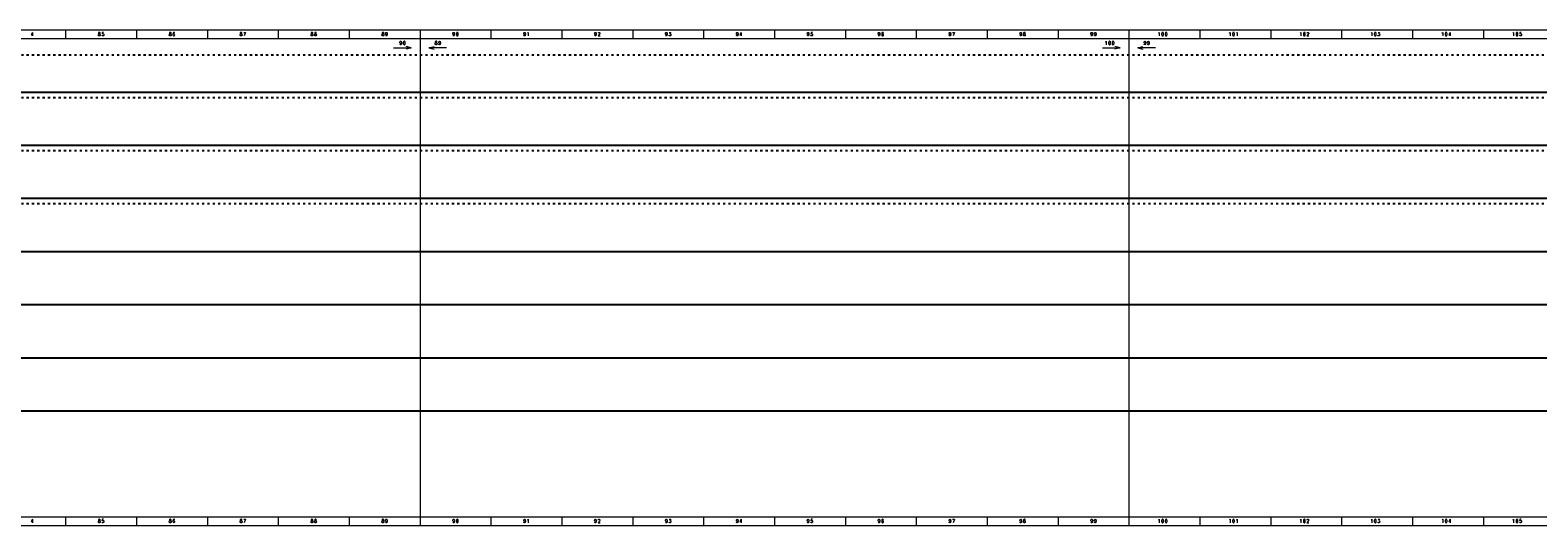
# Model space of a CAD drawing. Header units: millimetres. Extents: x -31 to 6803, y 0 to 664.
# Tile 116 of 119: x 3383 to 4234, y 0 to 280. Entities that reach past the tile are written whole.
import ezdxf
from ezdxf.enums import TextEntityAlignment as Align

# ---------------------------------------------------------------- set-up
doc = ezdxf.new("R2010")
doc.units = ezdxf.units.MM
doc.linetypes.add('ACAD_ISO03W100', pattern=[30, 12, -18])
doc.layers.add('!POMOCNICZE', color=8, linetype='Continuous', plot=False)
doc.layers.add('ramka', color=9, linetype='Continuous', lineweight=20)
doc.styles.add('ROMANS', font='romans.shx', dxfattribs={"width": 0.8})

msp = doc.modelspace()

# ---------------------------------------------------------------- linework, layer by layer
at = {"layer": '!POMOCNICZE', "linetype": 'ACAD_ISO03W100', "ltscale": 0.1}
for p, q in [((3, 266), (6803, 266)), ((3, 242), (6803, 242)), ((3, 212), (6803, 212)), ((3, 182), (6803, 182))]:
    msp.add_line(p, q, dxfattribs=at)
at = {"layer": '!POMOCNICZE'}
for p, q in [((3, 245), (6803, 245)), ((3, 215), (6803, 215)), ((3, 185), (6803, 185)), ((3, 155), (6803, 155)), ((3, 125), (6803, 125)), ((3, 95), (6803, 95)), ((3, 65), (6803, 65))]:
    msp.add_line(p, q, dxfattribs=at)
at = {"layer": 'ramka', "ltscale": 5}
for p, q in [((3603, 280), (3203, 280)), ((3603, 275), (3203, 275)), ((3403, 280), (3403, 280)), ((3403, 280), (3403, 275)), ((3443, 280), (3443, 280)), ((3443, 280), (3443, 275)), ((3483, 280), (3483, 280)), ((3483, 280), (3483, 275)), ((3523, 280), (3523, 275)), ((3523, 280), (3523, 280)), ((3563, 280), (3563, 275)), ((3563, 280), (3563, 280)), ((4003, 280), (3603, 280)), ((3603, 280), (3603, 275)), ((3603, 280), (3603, 280)), ((4003, 275), (3603, 275)), ((3603, 275), (3603, 5)), ((3643, 280), (3643, 275)), ((3643, 280), (3643, 280)), ((3683, 280), (3683, 280)), ((3683, 280), (3683, 275)), ((3723, 280), (3723, 280)), ((3723, 280), (3723, 275)), ((3763, 280), (3763, 280)), ((3763, 280), (3763, 275)), ((3803, 280), (3803, 275)), ((3803, 280), (3803, 280)), ((3843, 280), (3843, 275)), ((3843, 280), (3843, 280)), ((3883, 280), (3883, 275)), ((3883, 280), (3883, 280)), ((3923, 280), (3923, 280)), ((3923, 280), (3923, 275)), ((3963, 280), (3963, 280)), ((3963, 280), (3963, 275)), ((4403, 280), (4003, 280)), ((4003, 280), (4003, 275)), ((4003, 280), (4003, 280)), ((4403, 275), (4003, 275)), ((4003, 275), (4003, 5)), ((4043, 280), (4043, 275)), ((4043, 280), (4043, 280)), ((4083, 280), (4083, 280)), ((4083, 280), (4083, 275)), ((4123, 280), (4123, 280)), ((4123, 280), (4123, 275)), ((4163, 280), (4163, 280)), ((4163, 280), (4163, 275)), ((4203, 280), (4203, 275)), ((4203, 280), (4203, 280)), ((3603, 5), (3203, 5)), ((3403, 5), (3403, 0)), ((3403, 5), (3403, 5)), ((3443, 5), (3443, 0)), ((3443, 5), (3443, 5)), ((3483, 5), (3483, 0)), ((3483, 5), (3483, 5)), ((3523, 5), (3523, 0)), ((3523, 5), (3523, 5)), ((3563, 5), (3563, 0)), ((3563, 5), (3563, 5)), ((4003, 5), (3603, 5)), ((3603, 5), (3603, 0)), ((3603, 5), (3603, 5)), ((3643, 5), (3643, 0)), ((3643, 5), (3643, 5)), ((3683, 5), (3683, 0)), ((3683, 5), (3683, 5)), ((3723, 5), (3723, 0)), ((3723, 5), (3723, 5)), ((3763, 5), (3763, 0)), ((3763, 5), (3763, 5)), ((3803, 5), (3803, 0)), ((3803, 5), (3803, 5)), ((3843, 5), (3843, 0)), ((3843, 5), (3843, 5)), ((3883, 5), (3883, 0)), ((3883, 5), (3883, 5)), ((3923, 5), (3923, 0)), ((3923, 5), (3923, 5)), ((3963, 5), (3963, 0)), ((3963, 5), (3963, 5)), ((4403, 5), (4003, 5)), ((4003, 5), (4003, 0)), ((4003, 5), (4003, 5)), ((4043, 5), (4043, 0)), ((4043, 5), (4043, 5)), ((4083, 5), (4083, 0)), ((4083, 5), (4083, 5)), ((4123, 5), (4123, 0)), ((4123, 5), (4123, 5)), ((4163, 5), (4163, 0)), ((4163, 5), (4163, 5)), ((4203, 5), (4203, 0)), ((4203, 5), (4203, 5)), ((3603, 0), (3203, 0)), ((4003, 0), (3603, 0)), ((4403, 0), (4003, 0))]:
    msp.add_line(p, q, dxfattribs=at)
at = {"layer": 'ramka'}
for p, q in [((3588, 270), (3598, 270)), ((3598, 270), (3595.1, 270.78)), ((3598, 270), (3595.1, 269.22)), ((3608, 270), (3610.9, 270.78)), ((3608, 270), (3610.9, 269.22)), ((3618, 270), (3608, 270)), ((3988, 270), (3998, 270)), ((3998, 270), (3995.1, 270.78)), ((3998, 270), (3995.1, 269.22)), ((4008, 270), (4010.9, 270.78)), ((4008, 270), (4010.9, 269.22)), ((4018, 270), (4008, 270))]:
    msp.add_line(p, q, dxfattribs=at)

# ---------------------------------------------------------------- texts
at = {"layer": 'ramka', "style": 'ROMANS', "width": 0.8}
for s, p in [('4', (3384, 276.72)), ('8', (3422, 276.72)), ('5', (3424, 276.72)), ('8', (3462, 276.72)), ('6', (3464, 276.72)), ('8', (3502, 276.72)), ('7', (3504, 276.72)), ('8', (3542, 276.72)), ('8', (3544, 276.72)), ('8', (3582, 276.72)), ('9', (3584, 276.72)), ('9', (3592.07, 271.72)), ('0', (3594.07, 271.72)), ('8', (3612.04, 271.72)), ('9', (3614.04, 271.72)), ('9', (3622, 276.72)), ('0', (3624, 276.72)), ('9', (3662, 276.72)), ('1', (3664, 276.72)), ('9', (3702, 276.72)), ('2', (3704, 276.72)), ('9', (3742, 276.72)), ('3', (3744, 276.72)), ('9', (3782, 276.72)), ('4', (3784, 276.72)), ('9', (3822, 276.72)), ('5', (3824, 276.72)), ('9', (3862, 276.72)), ('6', (3864, 276.72)), ('9', (3902, 276.72)), ('7', (3904, 276.72)), ('9', (3942, 276.72)), ('8', (3944, 276.72)), ('9', (3982, 276.72)), ('9', (3984, 276.72)), ('1', (3990.06, 271.72)), ('0', (3992.07, 271.72)), ('0', (3994.07, 271.72)), ('9', (4012.04, 271.72)), ('9', (4014.04, 271.72)), ('1', (4019.99, 276.72)), ('0', (4022, 276.72)), ('0', (4024, 276.72)), ('1', (4059.99, 276.72)), ('0', (4062, 276.72)), ('1', (4064, 276.72)), ('1', (4099.99, 276.72)), ('0', (4102, 276.72)), ('2', (4104, 276.72)), ('1', (4139.99, 276.72)), ('0', (4142, 276.72)), ('3', (4144, 276.72)), ('1', (4179.99, 276.72)), ('0', (4182, 276.72)), ('4', (4184, 276.72)), ('1', (4219.99, 276.72)), ('0', (4222, 276.72)), ('5', (4224, 276.72)), ('4', (3384, 1.72)), ('8', (3422, 1.72)), ('5', (3424, 1.72)), ('8', (3462, 1.72)), ('6', (3464, 1.72)), ('8', (3502, 1.72)), ('7', (3504, 1.72)), ('8', (3542, 1.72)), ('8', (3544, 1.72)), ('8', (3582, 1.72)), ('9', (3584, 1.72)), ('9', (3622, 1.72)), ('0', (3624, 1.72)), ('9', (3662, 1.72)), ('1', (3664, 1.72)), ('9', (3702, 1.72)), ('2', (3704, 1.72)), ('9', (3742, 1.72)), ('3', (3744, 1.72)), ('9', (3782, 1.72)), ('4', (3784, 1.72)), ('9', (3822, 1.72)), ('5', (3824, 1.72)), ('9', (3862, 1.72)), ('6', (3864, 1.72)), ('9', (3902, 1.72)), ('7', (3904, 1.72)), ('9', (3942, 1.72)), ('8', (3944, 1.72)), ('9', (3982, 1.72)), ('9', (3984, 1.72)), ('1', (4019.99, 1.72)), ('0', (4022, 1.72)), ('0', (4024, 1.72)), ('1', (4059.99, 1.72)), ('0', (4062, 1.72)), ('1', (4064, 1.72)), ('1', (4099.99, 1.72)), ('0', (4102, 1.72)), ('2', (4104, 1.72)), ('1', (4139.99, 1.72)), ('0', (4142, 1.72)), ('3', (4144, 1.72)), ('1', (4179.99, 1.72)), ('0', (4182, 1.72)), ('4', (4184, 1.72)), ('1', (4219.99, 1.72)), ('0', (4222, 1.72)), ('5', (4224, 1.72))]:
    msp.add_text(s, height=2, dxfattribs=at).set_placement(p, align=Align.CENTER)

doc.saveas('drawing.dxf')
